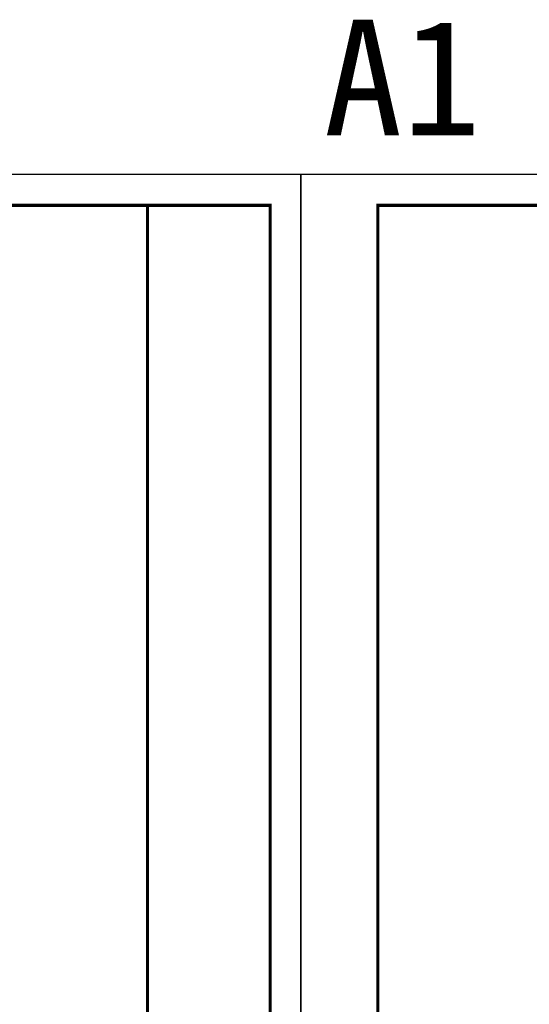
# Model space of a CAD drawing. Header units: millimetres. Extents: x 500457 to 783861, y -293374 to -162131.
# Tile 61 of 116: x 644189 to 669021, y -210551 to -162600. Entities that reach past the tile are written whole.
import ezdxf

# ---------------------------------------------------------------- set-up
doc = ezdxf.new("R2010")
doc.units = ezdxf.units.MM
doc.header["$LTSCALE"] = 1000
doc.layers.add('PUB_TITLE', color=4, linetype='Continuous')
doc.layers.add('WALL', color=255, linetype='Continuous')
doc.layers.add('图框', color=4, linetype='Continuous', lineweight=35)
doc.styles.add('中元黑体', font='simhei.ttf')

# ---------------------------------------------------------------- blocks, each defined once
blk = doc.blocks.new('A$C3da97e60')
at = {"layer": 'PUB_TITLE'}
blk.add_lwpolyline([(-157435, 0), (0, 0), (0, 89100), (-157435, 89100)], close=True, dxfattribs=at)
at = {"layer": 'PUB_TITLE', "const_width": 150}
blk.add_lwpolyline([(-153685, 1500), (-1500, 1500), (-1500, 87600), (-153685, 87600)], close=True, dxfattribs=at)
at = {"layer": '图框', "const_width": 150}
blk.add_lwpolyline([(-7473, 87600), (-7473, 1500)], dxfattribs=at)

msp = doc.modelspace()

# ---------------------------------------------------------------- linework, layer by layer
at = {"layer": 'PUB_TITLE'}
msp.add_lwpolyline([(657892, -259240.7), (783860.9, -259240.7), (783860.9, -170140.7), (657892, -170140.7)], close=True, dxfattribs=at)
at = {"layer": 'PUB_TITLE', "const_width": 150}
msp.add_lwpolyline([(661642, -257740.7), (782360.9, -257740.7), (782360.9, -171640.7), (661642, -171640.7)], close=True, dxfattribs=at)

# ---------------------------------------------------------------- block references
at = {"layer": 'WALL', "color": 0}
msp.add_blockref('A$C3da97e60', (657892, -259240.7), dxfattribs=at)

# ---------------------------------------------------------------- texts
at = {"layer": '图框', "style": '中元黑体'}
msp.add_text('A1', height=5632.91, dxfattribs=at).set_placement((659000.3, -168232.7))

doc.saveas('drawing.dxf')
